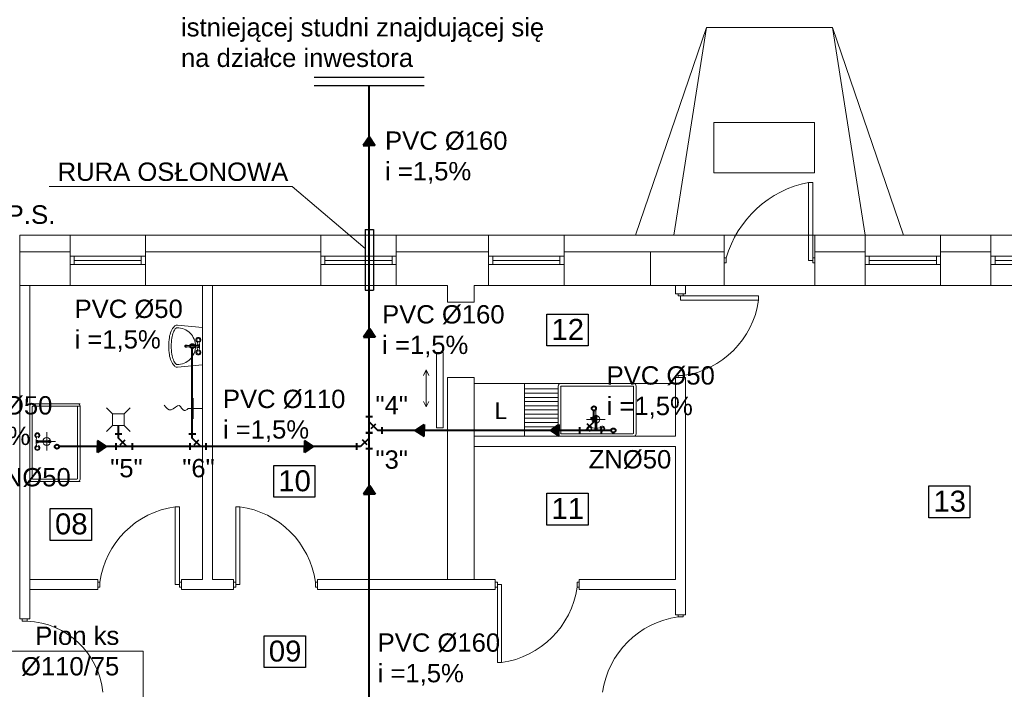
# Model space of a CAD drawing. Extents: x 280060 to 689961, y 120405 to 160329.
# Tile 53 of 85: x 658809 to 659983, y 158869 to 159669. Entities that reach past the tile are written whole.
import ezdxf

# ---------------------------------------------------------------- set-up
doc = ezdxf.new("R2010")
doc.units = 0
doc.header["$MEASUREMENT"] = 0
for name, color, linetype, lineweight in [('KAM-pro Biała Zarys', 7, 'CONTINUOUS', 9), ('KAM-pro Linia K.S Wewnętrznej', 36, 'CONTINUOUS', 40), ('KAM-pro Opis K.S. Wewnętrzny', 16, 'CONTINUOUS', 13), ('KAM-pro Opis Sanitarny', 7, 'CONTINUOUS', 18), ('KAM-pro Podkład Sanitarny', 253, 'CONTINUOUS', 25)]:
    doc.layers.add(name, color=color, linetype=linetype, lineweight=lineweight)
doc.styles.add('ARIAL', font='arial.ttf')
doc.styles.add('damian', font='arial.ttf')

msp = doc.modelspace()

# ---------------------------------------------------------------- hatches: boundary and pattern name
at = {"layer": 'KAM-pro Linia K.S Wewnętrznej', "ltscale": 0.1, "true_color": 0x804000}
for points in [[(659225.6, 159528.7), (659218.6, 159518.4), (659225.6, 159518.4), (659232.5, 159518.4)], [(659225.8, 159300.1), (659218.8, 159289.8), (659225.8, 159289.8), (659232.7, 159289.8)], [(659280.6, 159178.4), (659291, 159171.5), (659291, 159178.4), (659291, 159185.4)], [(659441.6, 159178.4), (659451.9, 159171.5), (659451.9, 159178.4), (659451.9, 159185.4)], [(658911.8, 159159.1), (658901.5, 159166), (658901.5, 159159.1), (658901.5, 159152.1)], [(659158.7, 159159.1), (659148.4, 159166), (659148.4, 159159.1), (659148.4, 159152.1)], [(659225.8, 159112.8), (659218.8, 159102.5), (659225.8, 159102.5), (659232.7, 159102.5)]]:
    msp.add_hatch(color=36, dxfattribs=at).paths.add_polyline_path(points)

# ---------------------------------------------------------------- linework, layer by layer
at = {"layer": 'KAM-pro Biała Zarys', "lineweight": 25}
for p, q in [((659291.1, 159599.6), (659160, 159599.6)), ((659291.1, 159589.6), (659160, 159589.6)), ((659220.6, 159418.3), (659220.6, 159346)), ((659220.6, 159418.3), (659230.6, 159418.3)), ((659230.6, 159418.3), (659230.6, 159346)), ((659220.6, 159346), (659230.6, 159346))]:
    msp.add_line(p, q, dxfattribs=at)
for points in [[(659437.4, 159317.2), (659486.5, 159317.2), (659486.5, 159279.2), (659437.4, 159279.2)], [(659111.7, 159136.6), (659160.8, 159136.6), (659160.8, 159098.6), (659111.7, 159098.6)], [(659892.8, 159112.3), (659941.9, 159112.3), (659941.9, 159074.3), (659892.8, 159074.3)], [(659437.4, 159103.4), (659486.5, 159103.4), (659486.5, 159065.4), (659437.4, 159065.4)], [(658845.4, 159085.2), (658894.6, 159085.2), (658894.6, 159047.1), (658845.4, 159047.1)], [(659100.3, 158933.4), (659149.5, 158933.4), (659149.5, 158895.4), (659100.3, 158895.4)]]:
    msp.add_lwpolyline(points, close=True, dxfattribs=at)
at = {"layer": 'KAM-pro Linia K.S Wewnętrznej', "color": 36, "ltscale": 0.1, "true_color": 0x804000}
for p, q in [((659225.6, 158731), (659225.6, 159589.6)), ((659225.6, 159528.7), (659218.6, 159518.4)), ((659225.6, 159528.7), (659232.5, 159518.4)), ((659218.6, 159518.4), (659225.6, 159518.4)), ((659232.5, 159518.4), (659225.6, 159518.4)), ((659225.8, 159300.1), (659218.8, 159289.8)), ((659225.8, 159300.1), (659232.7, 159289.8)), ((659218.8, 159289.8), (659225.8, 159289.8)), ((659232.7, 159289.8), (659225.8, 159289.8)), ((659014.7, 159169.2), (659014.7, 159276.5)), ((659493.5, 159188.5), (659493.5, 159202.2)), ((658926.6, 159169.2), (658926.6, 159184.3)), ((659280.6, 159178.4), (659291, 159185.4)), ((659291, 159185.4), (659291, 159178.4)), ((659441.6, 159178.4), (659451.9, 159185.4)), ((659451.9, 159185.4), (659451.9, 159178.4)), ((659514.3, 159178.4), (659235.7, 159178.4)), ((659280.6, 159178.4), (659291, 159171.5)), ((659291, 159171.5), (659291, 159178.4)), ((659441.6, 159178.4), (659451.9, 159171.5)), ((659451.9, 159171.5), (659451.9, 159178.4)), ((658901.5, 159166), (658901.5, 159159.1)), ((658911.8, 159159.1), (658901.5, 159166)), ((659148.4, 159166), (659148.4, 159159.1)), ((659158.7, 159159.1), (659148.4, 159166)), ((659215.4, 159159.1), (658855.7, 159159.1)), ((658901.5, 159152.1), (658901.5, 159159.1)), ((658911.8, 159159.1), (658901.5, 159152.1)), ((659148.4, 159152.1), (659148.4, 159159.1)), ((659158.7, 159159.1), (659148.4, 159152.1)), ((659225.8, 159112.8), (659218.8, 159102.5)), ((659225.8, 159112.8), (659232.7, 159102.5)), ((659218.8, 159102.5), (659225.8, 159102.5)), ((659232.7, 159102.5), (659225.8, 159102.5))]:
    msp.add_line(p, q, dxfattribs=at)
at = {"layer": 'KAM-pro Linia K.S Wewnętrznej', "color": 0, "ltscale": 0.1}
for p, q in [((659221.6, 159195.1), (659229.6, 159195.1)), ((659227.8, 159180.7), (659233.4, 159186.3)), ((659491.2, 159180.7), (659485.6, 159186.3)), ((659489.5, 159193.4), (659497.5, 159193.4)), ((658930.6, 159174), (658922.6, 159174)), ((659018.7, 159174), (659010.7, 159174)), ((659221.6, 159175.7), (659229.6, 159175.7)), ((659229.6, 159175.7), (659221.6, 159175.7)), ((659240.5, 159182.4), (659240.5, 159174.4)), ((659476.8, 159174.4), (659476.8, 159182.4)), ((659502.4, 159174.4), (659502.4, 159182.4)), ((658923.9, 159155.1), (658923.9, 159163.1)), ((658928.8, 159161.3), (658934.5, 159167)), ((658943.2, 159155.1), (658943.2, 159163.1)), ((659012, 159155.1), (659012, 159163.1)), ((659016.9, 159161.3), (659022.6, 159167)), ((659031.4, 159155.1), (659031.4, 159163.1)), ((659210.6, 159163.1), (659210.6, 159155.1)), ((659223.3, 159161.3), (659217.7, 159167)), ((659229.6, 159156.4), (659221.6, 159156.4))]:
    msp.add_line(p, q, dxfattribs=at)
at = {"layer": 'KAM-pro Linia K.S Wewnętrznej', "color": 36, "ltscale": 0.1, "true_color": 0x804000}
for points in [[(659225.6, 159188.5), (659235.7, 159178.4)], [(659483.4, 159178.4), (659493.5, 159188.5)], [(658936.7, 159159.1), (658926.6, 159169.2)], [(659024.8, 159159.1), (659014.7, 159169.2)], [(659225.6, 159169.2), (659215.4, 159159.1)]]:
    msp.add_lwpolyline(points, dxfattribs=at)
for centre in [(659014.7, 159279), (659493.5, 159204.7), (658853.2, 159159.1)]:
    msp.add_circle(centre, 2.5, dxfattribs=at)
at = {"layer": 'KAM-pro Linia K.S Wewnętrznej', "color": 0, "ltscale": 0.1}
msp.add_circle((659516.8, 159178.4), 2.5, dxfattribs=at)
at = {"layer": 'KAM-pro Opis K.S. Wewnętrzny', "color": 32}
for p, q in [((658844.1, 159469.7), (659133.6, 159469.7)), ((659133.6, 159469.7), (659220.6, 159395.6)), ((658955.9, 158914.8), (658794.8, 158914.8)), ((658955.9, 158758.4), (658955.9, 158914.8))]:
    msp.add_line(p, q, dxfattribs=at)
at = {"layer": 'KAM-pro Podkład Sanitarny', "lineweight": 20, "ltscale": 13}
for p, q in [((659627.9, 159659.4), (659543.1, 159411.4)), ((659588.9, 159411.4), (659627.9, 159659.4)), ((659627.9, 159659.4), (659777.9, 159659.4)), ((659816.9, 159411.4), (659777.9, 159659.4)), ((659777.9, 159659.4), (659862.7, 159411.4)), ((659636.5, 159545.9), (659756.5, 159545.9)), ((659636.5, 159485.9), (659636.5, 159545.9)), ((659756.5, 159545.9), (659756.5, 159485.9)), ((659756.5, 159485.9), (659636.5, 159485.9)), ((659754.4, 159474.4), (659749.4, 159474.4)), ((659749.4, 159474.4), (659749.4, 159381.4)), ((659754.4, 159384.4), (659754.4, 159474.4)), ((658868.9, 159411.4), (658808.9, 159411.4)), ((658808.9, 159411.4), (658868.9, 159411.4)), ((658808.9, 159411.4), (658808.9, 159351.4)), ((658868.9, 159411.4), (658868.9, 159351.4)), ((658868.9, 159411.4), (658958.9, 159411.4)), ((659167.9, 159411.4), (658958.9, 159411.4)), ((658958.9, 159411.4), (659167.9, 159411.4)), ((658958.9, 159411.4), (658958.9, 159351.4)), ((659167.9, 159411.4), (659167.9, 159351.4)), ((659167.9, 159411.4), (659257.9, 159411.4)), ((659367.9, 159411.4), (659257.9, 159411.4)), ((659257.9, 159411.4), (659367.9, 159411.4)), ((659257.9, 159411.4), (659257.9, 159351.4)), ((659367.9, 159411.4), (659367.9, 159351.4)), ((659367.9, 159411.4), (659457.9, 159411.4)), ((659648.9, 159411.4), (659457.9, 159411.4)), ((659457.9, 159411.4), (659648.9, 159411.4)), ((659457.9, 159411.4), (659457.9, 159351.4)), ((659648.9, 159411.4), (659756.9, 159411.4)), ((659648.9, 159411.4), (659648.9, 159351.4)), ((659816.9, 159411.4), (659756.9, 159411.4)), ((659756.9, 159411.4), (659816.9, 159411.4)), ((659756.9, 159411.4), (659756.9, 159351.4)), ((659816.9, 159411.4), (659816.9, 159351.4)), ((659816.9, 159411.4), (659906.9, 159411.4)), ((659966.9, 159411.4), (659906.9, 159411.4)), ((659906.9, 159411.4), (659966.9, 159411.4)), ((659906.9, 159411.4), (659906.9, 159351.4)), ((659966.9, 159411.4), (659966.9, 159351.4)), ((659966.9, 159411.4), (660056.9, 159411.4)), ((658868.9, 159391.4), (658808.9, 159391.4)), ((658808.9, 159391.4), (658868.9, 159391.4)), ((658868.9, 159386.4), (658958.9, 159386.4)), ((658873.9, 159376.4), (658873.9, 159386.4)), ((658953.9, 159376.4), (658953.9, 159386.4)), ((659167.9, 159391.4), (658958.9, 159391.4)), ((658958.9, 159391.4), (659167.9, 159391.4)), ((659167.9, 159386.4), (659257.9, 159386.4)), ((659172.9, 159376.4), (659172.9, 159386.4)), ((659252.9, 159376.4), (659252.9, 159386.4)), ((659367.9, 159391.4), (659257.9, 159391.4)), ((659257.9, 159391.4), (659367.9, 159391.4)), ((659367.9, 159386.4), (659457.9, 159386.4)), ((659372.9, 159376.4), (659372.9, 159386.4)), ((659452.9, 159376.4), (659452.9, 159386.4)), ((659648.9, 159391.4), (659457.9, 159391.4)), ((659457.9, 159391.4), (659648.9, 159391.4)), ((659560.9, 159351.4), (659560.9, 159391.4)), ((659648.9, 159391.4), (659648.9, 159391.4)), ((659648.9, 159391.4), (659648.9, 159391.4)), ((659651.4, 159384.4), (659648.9, 159384.4)), ((659651.4, 159381.4), (659651.4, 159384.4)), ((659754.4, 159381.4), (659754.4, 159384.4)), ((659754.4, 159384.4), (659756.9, 159384.4)), ((659816.9, 159391.4), (659756.9, 159391.4)), ((659756.9, 159391.4), (659816.9, 159391.4)), ((659756.9, 159384.4), (659756.9, 159378.4)), ((659816.9, 159386.4), (659906.9, 159386.4)), ((659821.9, 159376.4), (659821.9, 159386.4)), ((659901.9, 159376.4), (659901.9, 159386.4)), ((659966.9, 159391.4), (659906.9, 159391.4)), ((659906.9, 159391.4), (659966.9, 159391.4)), ((659966.9, 159386.4), (660056.9, 159386.4)), ((659971.9, 159376.4), (659971.9, 159386.4)), ((658868.9, 159376.4), (658958.9, 159376.4)), ((658868.9, 159376.4), (658873.9, 159376.4)), ((658873.9, 159381.4), (658953.9, 159381.4)), ((659167.9, 159376.4), (659257.9, 159376.4)), ((659167.9, 159376.4), (659172.9, 159376.4)), ((659172.9, 159381.4), (659252.9, 159381.4)), ((659367.9, 159376.4), (659457.9, 159376.4)), ((659367.9, 159376.4), (659372.9, 159376.4)), ((659372.9, 159381.4), (659452.9, 159381.4)), ((659651.4, 159378.4), (659648.9, 159378.4)), ((659651.4, 159381.4), (659651.4, 159378.4)), ((659754.4, 159381.4), (659749.4, 159381.4)), ((659754.4, 159381.4), (659754.4, 159378.4)), ((659754.4, 159378.4), (659756.9, 159378.4)), ((659816.9, 159376.4), (659906.9, 159376.4)), ((659816.9, 159376.4), (659821.9, 159376.4)), ((659821.9, 159381.4), (659901.9, 159381.4)), ((659966.9, 159376.4), (660056.9, 159376.4)), ((659966.9, 159376.4), (659971.9, 159376.4)), ((659971.9, 159381.4), (660051.9, 159381.4)), ((658868.9, 159351.4), (658808.9, 159351.4)), ((658808.9, 159351.4), (658868.9, 159351.4)), ((658808.9, 159351.4), (658808.9, 158953.4)), ((658820.9, 159351.4), (658820.9, 158953.4)), ((658820.9, 159351.4), (658868.9, 159351.4)), ((658868.9, 159351.4), (658958.9, 159351.4)), ((659167.9, 159351.4), (658958.9, 159351.4)), ((658958.9, 159351.4), (659167.9, 159351.4)), ((659026.9, 159351.4), (659026.9, 159000.4)), ((659038.9, 159351.4), (659038.9, 159000.4)), ((659167.9, 159351.4), (659257.9, 159351.4)), ((659318.9, 159351.4), (659257.9, 159351.4)), ((659257.9, 159351.4), (659318.9, 159351.4)), ((659318.9, 159351.4), (659318.9, 159331.4)), ((659367.9, 159351.4), (659350.9, 159351.4)), ((659350.9, 159351.4), (659350.9, 159331.4)), ((659350.9, 159351.4), (659367.9, 159351.4)), ((659350.9, 159351.4), (659350.9, 159331.4)), ((659367.9, 159351.4), (659457.9, 159351.4)), ((659648.9, 159351.4), (659457.9, 159351.4)), ((659457.9, 159351.4), (659648.9, 159351.4)), ((659590.9, 159351.4), (659590.9, 159341.4)), ((659590.9, 159351.4), (659590.9, 159341.4)), ((659602.9, 159351.4), (659602.9, 159341.4)), ((659648.9, 159351.4), (659648.9, 159351.4)), ((659648.9, 159351.4), (659648.9, 159351.4)), ((659648.9, 159351.4), (659756.9, 159351.4)), ((659816.9, 159351.4), (659756.9, 159351.4)), ((659756.9, 159351.4), (659816.9, 159351.4)), ((659816.9, 159351.4), (659906.9, 159351.4)), ((659966.9, 159351.4), (659906.9, 159351.4)), ((659906.9, 159351.4), (659966.9, 159351.4)), ((659966.9, 159351.4), (660056.9, 159351.4)), ((659590.9, 159341.4), (659602.9, 159341.4)), ((659593.9, 159338.9), (659593.9, 159341.4)), ((659599.9, 159341.4), (659593.9, 159341.4)), ((659596.9, 159338.9), (659593.9, 159338.9)), ((659596.9, 159338.9), (659596.9, 159333.9)), ((659596.9, 159338.9), (659599.9, 159338.9)), ((659599.9, 159338.9), (659599.9, 159341.4)), ((659599.9, 159338.9), (659689.9, 159338.9)), ((659689.9, 159338.9), (659689.9, 159333.9)), ((659350.9, 159331.4), (659318.9, 159331.4)), ((659689.9, 159333.9), (659596.9, 159333.9)), ((659007.7, 159277.8), (659006.8, 159277.8)), ((659020.6, 159279.9), (659021, 159284.7)), ((659021, 159273.3), (659020.6, 159278.2)), ((659022.7, 159284.7), (659023.1, 159279.9)), ((659022.7, 159273.3), (659023.1, 159278.2)), ((659313.9, 159271.4), (659305.9, 159271.4)), ((659305.9, 159271.4), (659305.9, 159181.4)), ((659313.9, 159241.4), (659313.9, 159271.4)), ((659293.6, 159250.8), (659290.5, 159244.1)), ((659293.6, 159206.4), (659293.6, 159250.8)), ((659293.6, 159250.8), (659296.7, 159244.1)), ((659313.9, 159181.4), (659313.9, 159241.4)), ((659318.9, 159241.4), (659318.9, 159154.4)), ((659350.9, 159241.4), (659318.9, 159241.4)), ((659350.9, 159241.4), (659350.9, 159154.4)), ((659590.9, 159241.4), (659590.9, 159171.4)), ((659590.9, 159241.4), (659602.9, 159241.4)), ((659596.9, 159243.9), (659593.9, 159243.9)), ((659593.9, 159243.9), (659593.9, 159241.4)), ((659596.9, 159243.9), (659599.9, 159243.9)), ((659599.9, 159243.9), (659599.9, 159241.4)), ((659602.9, 159241.4), (659602.9, 158958.4)), ((659350.5, 159234.4), (659590.5, 159234.4)), ((659350.9, 159171.4), (659350.9, 159231.4)), ((659453.9, 159234.4), (659398, 159234.4)), ((659453.9, 159234.4), (659410.9, 159234.4)), ((659410.9, 159234.4), (659410.9, 159171.4)), ((659410.9, 159231.4), (659410.9, 159171.4)), ((659450.9, 159174.4), (659450.9, 159231.4)), ((659453.9, 159234.4), (659540.9, 159234.4)), ((659453.9, 159234.4), (659495.9, 159234.4)), ((659453.9, 159177.4), (659453.9, 159230.6)), ((659454.6, 159231.4), (659495.9, 159231.4)), ((659495.9, 159234.4), (659537.9, 159234.4)), ((659495.9, 159231.4), (659540.1, 159231.4)), ((659540.9, 159234.4), (659566.3, 159234.4)), ((659540.9, 159175.1), (659540.9, 159230.6)), ((659543.9, 159174.4), (659543.9, 159231.4)), ((659450.9, 159227.9), (659410.9, 159227.9)), ((659450.9, 159222.9), (659410.9, 159222.9)), ((659450.9, 159217.9), (659410.9, 159217.9)), ((659453.9, 159228.4), (659453.9, 159175.1)), ((658823.9, 159210.3), (658880.9, 159210.3)), ((658823.9, 159206.5), (658823.9, 159165.3)), ((658877.9, 159207.3), (658824.6, 159207.3)), ((658826.9, 159207.3), (658880.1, 159207.3)), ((658877.9, 159206.5), (658877.9, 159165.3)), ((658880.9, 159207.3), (658880.9, 159165.3)), ((659015.9, 159192.1), (659015.9, 159216.9)), ((659293.6, 159206.4), (659290.5, 159213.1)), ((659293.6, 159206.4), (659296.7, 159213.1)), ((659450.9, 159212.9), (659410.9, 159212.9)), ((659450.9, 159207.9), (659410.9, 159207.9)), ((658912.4, 159205.3), (658919.4, 159198.3)), ((658933.4, 159198.3), (658919.4, 159198.3)), ((658919.4, 159198.3), (658919.4, 159184.3)), ((658940.4, 159205.3), (658933.4, 159198.3)), ((658933.4, 159191.3), (658933.4, 159198.3)), ((658933.4, 159184.3), (658933.4, 159198.3)), ((659026.9, 159204.5), (659009.6, 159204.5)), ((659450.9, 159202.9), (659410.9, 159202.9)), ((659450.9, 159197.9), (659410.9, 159197.9)), ((659494.8, 159194.6), (659494.8, 159195.5)), ((659495.9, 159180.4), (659495.9, 159202.2)), ((658912.4, 159177.3), (658919.4, 159184.3)), ((658919.4, 159184.3), (658933.4, 159184.3)), ((658940.4, 159177.3), (658933.4, 159184.3)), ((659450.9, 159192.9), (659410.9, 159192.9)), ((659450.9, 159187.9), (659410.9, 159187.9)), ((659450.9, 159182.9), (659410.9, 159182.9)), ((659506.8, 159191.6), (659484.7, 159191.6)), ((658841.1, 159154.4), (658841.1, 159176.5)), ((659305.9, 159181.4), (659313.9, 159181.4)), ((659350.9, 159171.4), (659590.9, 159171.4)), ((659450.9, 159177.9), (659410.9, 159177.9)), ((659454.6, 159174.4), (659495.9, 159174.4)), ((659490.3, 159181.2), (659495.2, 159181.6)), ((659490.3, 159179.5), (659495.2, 159179.1)), ((659495.9, 159174.4), (659540.1, 159174.4)), ((659495.9, 159174.4), (659540.1, 159174.4)), ((659496.9, 159181.6), (659501.7, 159181.2)), ((659496.9, 159179.1), (659501.7, 159179.5)), ((658823.9, 159165.3), (658823.9, 159121)), ((658823.9, 159165.3), (658823.9, 159121)), ((658829, 159170.8), (658828.6, 159166)), ((658828.6, 159164.3), (658829, 159159.4)), ((658829.9, 159165.3), (658851.7, 159165.3)), ((658844.1, 159166.4), (658845, 159166.4)), ((658877.9, 159165.3), (658877.9, 159121)), ((658880.9, 159165.3), (658880.9, 159120.3)), ((659350.9, 159159.4), (659590.9, 159159.4)), ((659590.9, 159159.4), (659590.9, 159000.4)), ((659318.9, 159084.4), (659318.9, 159154.4)), ((659350.9, 159155.4), (659350.9, 159154.4)), ((659350.9, 159155.4), (659350.9, 159154.4)), ((659350.9, 159084.4), (659350.9, 159154.4)), ((658880.9, 159117.4), (658820.9, 159117.4)), ((658824.6, 159120.3), (658877.1, 159120.3)), ((658999.4, 159087.4), (658994.4, 159087.4)), ((658994.4, 159087.4), (658994.4, 158994.4)), ((658999.4, 158997.4), (658999.4, 159087.4)), ((659066.4, 158997.4), (659066.4, 159087.4)), ((659066.4, 159087.4), (659071.4, 159087.4)), ((659071.4, 159087.4), (659071.4, 158994.4)), ((659318.9, 159084.4), (659318.9, 159083.4)), ((659318.9, 159083.4), (659318.9, 159084.4)), ((659318.9, 159083.4), (659318.9, 159000.4)), ((659350.9, 159084.4), (659350.9, 159000.4)), ((659350.9, 159084.4), (659350.9, 159083.4)), ((658820.9, 159000.4), (658901.9, 159000.4)), ((658880.9, 159000.4), (658820.9, 159000.4)), ((658901.9, 159000.4), (658901.9, 158988.4)), ((658904.4, 158997.4), (658901.9, 158997.4)), ((658904.4, 158994.4), (658904.4, 158997.4)), ((658999.4, 158994.4), (658999.4, 158997.4)), ((658999.4, 158997.4), (659001.9, 158997.4)), ((659001.9, 159000.4), (659026.9, 159000.4)), ((659026.9, 159000.4), (659001.9, 159000.4)), ((659001.9, 159000.4), (659001.9, 158988.4)), ((659001.9, 158997.4), (659001.9, 158991.4)), ((659038.9, 159000.4), (659063.9, 159000.4)), ((659038.9, 159000.4), (659063.9, 159000.4)), ((659063.9, 159000.4), (659063.9, 158988.4)), ((659066.4, 158997.4), (659063.9, 158997.4)), ((659063.9, 158997.4), (659063.9, 158991.4)), ((659066.4, 158994.4), (659066.4, 158997.4)), ((659161.4, 158994.4), (659161.4, 158997.4)), ((659161.4, 158997.4), (659163.9, 158997.4)), ((659163.9, 159000.4), (659375.9, 159000.4)), ((659163.9, 159000.4), (659163.9, 158988.4)), ((659350.9, 159000.4), (659375.9, 159000.4)), ((659375.9, 159000.4), (659375.9, 158988.4)), ((659378.4, 158997.4), (659375.9, 158997.4)), ((659375.9, 158991.4), (659375.9, 158997.4)), ((659378.4, 158994.4), (659378.4, 158997.4)), ((659473.4, 158994.4), (659473.4, 158997.4)), ((659473.4, 158997.4), (659475.9, 158997.4)), ((659475.9, 159000.4), (659590.9, 159000.4)), ((659475.9, 159000.4), (659475.9, 158988.4)), ((658820.9, 158988.4), (658901.9, 158988.4)), ((658904.4, 158991.4), (658901.9, 158991.4)), ((658904.4, 158994.4), (658904.4, 158991.4)), ((658999.4, 158994.4), (658994.4, 158994.4)), ((658999.4, 158994.4), (658999.4, 158991.4)), ((658999.4, 158991.4), (659001.9, 158991.4)), ((659001.9, 158988.4), (659063.9, 158988.4)), ((659066.4, 158991.4), (659063.9, 158991.4)), ((659066.4, 158994.4), (659071.4, 158994.4)), ((659066.4, 158994.4), (659066.4, 158991.4)), ((659161.4, 158994.4), (659161.4, 158991.4)), ((659161.4, 158991.4), (659163.9, 158991.4)), ((659298.9, 158988.4), (659163.9, 158988.4)), ((659163.9, 158988.4), (659375.9, 158988.4)), ((659218.9, 158988.4), (659166.9, 158988.4)), ((659318.9, 158988.4), (659298.9, 158988.4)), ((659378.4, 158991.4), (659375.9, 158991.4)), ((659378.4, 158994.4), (659383.4, 158994.4)), ((659378.4, 158994.4), (659378.4, 158991.4)), ((659378.4, 158991.4), (659378.4, 158901.4)), ((659383.4, 158901.4), (659383.4, 158994.4)), ((659473.4, 158994.4), (659473.4, 158991.4)), ((659473.4, 158991.4), (659475.9, 158991.4)), ((659475.9, 158988.4), (659590.9, 158988.4)), ((659590.9, 158988.4), (659590.9, 158958.4)), ((658820.9, 158953.4), (658808.9, 158953.4)), ((658811.9, 158950.9), (658811.9, 158953.4)), ((658814.9, 158950.9), (658811.9, 158950.9)), ((658814.9, 158950.9), (658817.9, 158950.9)), ((658817.9, 158950.9), (658817.9, 158953.4)), ((659602.9, 158958.4), (659590.9, 158958.4)), ((659593.9, 158955.9), (659593.9, 158958.4)), ((659596.9, 158955.9), (659593.9, 158955.9)), ((659596.9, 158955.9), (659599.9, 158955.9)), ((659599.9, 158955.9), (659599.9, 158958.4)), ((659383.4, 158901.4), (659378.4, 158901.4))]:
    msp.add_line(p, q, dxfattribs=at)
for points in [[(658996.9, 159304), (659026.9, 159301.3), (659026.9, 159256.8), (658996.9, 159254.1, -0.022809), (658996.5, 159254, -0.203453), (658993.3, 159255.4, -0.097163), (658989.4, 159261.4, -0.054131), (658987.3, 159268.8, -0.041072), (658986.5, 159279, -0.041072), (658987.3, 159289.2, -0.054131), (658989.4, 159296.7, -0.097163), (658993.3, 159302.7, -0.203453), (658996.5, 159304, -0.203453)], [(658996.6, 159257, -0.022809), (658996.5, 159257, -0.203453), (658995.4, 159257.5, -0.097163), (658992.2, 159262.5, -0.054131), (658990.3, 159269.3, -0.041072), (658989.5, 159279, -0.041072), (658990.3, 159288.7, -0.054131), (658992.2, 159295.6, -0.097163), (658995.4, 159300.6, -0.203453), (658996.5, 159301, -0.098491), (659004.9, 159299.4, -0.098491), (659012.1, 159294.6, -0.098491), (659016.8, 159287.5, -0.098491), (659018.5, 159279, -0.098491), (659016.8, 159270.6, -0.098491), (659012.1, 159263.5, -0.098491), (659004.9, 159258.7, -0.098491), (658996.5, 159257)], [(659007.7, 159280.3), (659006.8, 159280.3, 0.104546), (659006.3, 159280.2, 0.100796), (659006, 159279.9, 0.095911), (659005.7, 159279.5, 0.09272), (659005.6, 159279, 0.09272), (659005.7, 159278.6, 0.095911), (659006, 159278.2, 0.100796), (659006.3, 159277.9)], [(659006.5, 159279, 0.09272), (659006.6, 159278.6, 0.095911), (659006.8, 159278.2, 0.100796), (659007.2, 159277.9)], [(659007.2, 159280.2, 0.100796), (659006.8, 159279.9, 0.095911), (659006.6, 159279.5)], [(659008.5, 159279.9, 0.009141), (659008.5, 159279.9, 0.100796), (659008.1, 159280.2, 0.104546), (659007.7, 159280.3, 0.104546), (659007.2, 159280.2)], [(659007.2, 159277.9, 0.104546), (659007.7, 159277.8, 0.104546), (659008.1, 159277.9, 0.100796), (659008.5, 159278.2)], [(659007.4, 159278.2, 0.104546), (659007.7, 159278.2), (659021.9, 159278.2, 1), (659021.9, 159279.9), (659007.7, 159279.9, 0.104546), (659007.4, 159279.8)], [(659494.9, 159195, 0.104546), (659494.8, 159194.6, 0.104546), (659494.9, 159194.1, 0.100796), (659495.1, 159193.7)], [(659497.3, 159194.6), (659497.3, 159195.5, 0.104546), (659497.2, 159195.9, 0.100796), (659496.9, 159196.3, 0.095911), (659496.5, 159196.5, 0.09272), (659496, 159196.6, 0.09272), (659495.5, 159196.5, 0.095911), (659495.1, 159196.3, 0.100796), (659494.9, 159195.9)], [(659496, 159195.7, 0.09272), (659495.5, 159195.7, 0.095911), (659495.1, 159195.4, 0.100796), (659494.9, 159195)], [(659495.2, 159194.9, 0.104546), (659495.2, 159194.6), (659495.2, 159180.4, 1), (659496.9, 159180.4), (659496.9, 159194.6, 0.104546), (659496.8, 159194.9)], [(659497.2, 159195, 0.100796), (659496.9, 159195.4, 0.095911), (659496.5, 159195.7)], [(659496.9, 159193.7, 0.009141), (659496.9, 159193.7, 0.100796), (659497.2, 159194.1, 0.104546), (659497.3, 159194.6, 0.104546), (659497.2, 159195)], [(658844.4, 159165.9, 0.104546), (658844.1, 159166), (658829.9, 159166, 1), (658829.9, 159164.3), (658844.1, 159164.3, 0.104546), (658844.4, 159164.3)], [(658844.5, 159166.3, 0.104546), (658844.1, 159166.4, 0.104546), (658843.6, 159166.3, 0.100796), (658843.2, 159166)], [(658843.2, 159164.3, 0.009141), (658843.2, 159164.2, 0.100796), (658843.6, 159164, 0.104546), (658844.1, 159163.9, 0.104546), (658844.5, 159164)], [(658844.1, 159163.9), (658845, 159163.9, 0.104546), (658845.4, 159164, 0.100796), (658845.8, 159164.2, 0.095911), (658846, 159164.6, 0.09272), (658846.1, 159165.1, 0.09272), (658846, 159165.6, 0.095911), (658845.8, 159166, 0.100796), (658845.4, 159166.3)], [(658845.2, 159165.1, 0.09272), (658845.2, 159165.6, 0.095911), (658844.9, 159166, 0.100796), (658844.5, 159166.3)], [(658844.5, 159164, 0.100796), (658844.9, 159164.2, 0.095911), (658845.2, 159164.6)]]:
    msp.add_lwpolyline(points, format="xyb", dxfattribs=at)
for centre, radius in [((659021.9, 159286.5), 2), ((659021.9, 159271.5), 2), ((659495.9, 159191.6), 4.65), ((658829.9, 159172.6), 2), ((659488.5, 159180.4), 2), ((659503.5, 159180.4), 2), ((658829.9, 159157.6), 2), ((658841.1, 159165.3), 4.65)]:
    msp.add_circle(centre, radius, dxfattribs=at)
for centre, radius, start, end in [((659774.2, 159349), 127.8, 101.1885, 163.9382), ((659585.3, 159348.5), 105.6, 277.942, 352.058), ((659021.9, 159286.5), 3, 288.4795, 251.5205), ((659006.8, 159278.9), 1.1, 246.1265, 270), ((659007.8, 159279), 1.33, 158.8106, 180), ((659007.8, 159279), 0.934, 158.8106, 180), ((659007.8, 159279), 0.934, 180, 201.1894), ((659007.8, 159279.1), 0.848, 136.8965, 158.8106), ((659007.8, 159279), 0.848, 201.1894, 223.1035), ((659007.7, 159279.1), 0.778, 113.8735, 136.8965), ((659007.7, 159279), 0.778, 223.1035, 246.1265), ((659007.6, 159279), 1.25, 316.8965, 318.9915), ((659013, 159279), 2, 25.1507, 154.8493), ((659013, 159279), 2, 205.1507, 334.8493), ((659021.9, 159279), 1.5, 214.5181, 145.4819), ((659021.9, 159271.5), 3, 108.4795, 71.5205), ((659495.9, 159195.5), 1.1, 156.1266, 180), ((659495.9, 159194.5), 0.778, 133.1035, 156.1266), ((659496, 159194.5), 0.848, 111.1894, 133.1035), ((659496, 159194.4), 0.934, 90, 111.1894), ((659496, 159194.4), 1.33, 68.8106, 90), ((659496, 159194.4), 0.934, 68.8106, 90), ((659496.1, 159194.5), 0.848, 46.8965, 68.8106), ((659496.1, 159194.5), 0.778, 23.8734, 46.8965), ((659488.5, 159180.4), 3, 18.4795, 341.5205), ((659496, 159194.7), 1.25, 226.8965, 228.9915), ((659503.5, 159180.4), 3, 198.4795, 161.5205), ((658829.9, 159172.6), 3, 288.4795, 251.5205), ((659496, 159180.4), 1.5, 124.5181, 55.4819), ((658829.9, 159157.6), 3, 108.4795, 71.5205), ((658829.9, 159165.1), 1.5, 34.5181, 325.4819), ((658844.2, 159165.2), 1.25, 136.8965, 138.9915), ((658844, 159165.2), 0.778, 43.1035, 66.1265), ((658844, 159165.1), 0.778, 293.8735, 316.8965), ((658844, 159165.2), 0.848, 21.1894, 43.1035), ((658844, 159165.1), 0.848, 316.8965, 338.8106), ((658843.9, 159165.1), 0.934, 0, 21.1894), ((658843.9, 159165.1), 0.934, 338.8106, 0), ((658845, 159165.3), 1.1, 66.1265, 90), ((658843.9, 159165.1), 1.33, 338.8106, 0), ((659009, 158982.8), 105.6, 97.942, 172.058), ((659056.8, 158982.8), 105.6, 7.942, 82.058), ((659368.8, 159006), 105.6, 277.942, 352.058), ((658813.9, 158856.5), 94.5, 5.7043, 87.5689), ((659608.5, 158851.3), 105.6, 97.942, 172.058)]:
    msp.add_arc(centre, radius, start, end, dxfattribs=at)
at = {"layer": 'KAM-pro Podkład Sanitarny', "lineweight": 20, "ltscale": 13, "extrusion": (0, 0, -1)}
for centre, radius, start, end in [((-659453.9, 159231.4), 3, 0, 90), ((-659454.6, 159230.6), 0.75, 0, 90), ((-659540.1, 159230.6), 0.75, 90, 180), ((-659540.9, 159231.4), 3, 90, 180), ((-658823.9, 159207.3), 3, 0, 90), ((-658824.6, 159206.5), 0.75, 0, 90), ((-658877.1, 159206.5), 0.75, 90, 180), ((-658877.9, 159207.3), 3, 90, 180), ((-659453.9, 159174.4), 3, 270, 0), ((-659454.6, 159175.1), 0.75, 270, 0), ((-659540.1, 159175.1), 0.75, 180, 270), ((-659540.9, 159174.4), 3, 180, 270), ((-658823.9, 159120.3), 3, 270, 0), ((-658824.6, 159121), 0.75, 270, 0), ((-658877.1, 159121), 0.75, 180, 270), ((-658877.9, 159120.3), 3, 180, 270)]:
    msp.add_arc(centre, radius, start, end, dxfattribs=at)
at = {"layer": 'KAM-pro Podkład Sanitarny', "lineweight": 20, "ltscale": 13}
msp.add_spline([(659009.6, 159204.5), (659004.9, 159202.2), (658999.2, 159208.2), (658989.4, 159202.8), (658981.1, 159208.5)], degree=3, dxfattribs=at)

# ---------------------------------------------------------------- texts
at = {"layer": 'KAM-pro Biała Zarys', "lineweight": 25, "char_height": 25, "width": 31.17, "attachment_point": 1, "style": 'ARIAL'}
for s, insert in [('12', (659442.9, 159311.5)), ('10', (659117.2, 159130.8)), ('13', (659898.3, 159106.5)), ('11', (659442.9, 159097.7)), ('08', (658851, 159079.4)), ('09', (659105.9, 158927.6))]:
    msp.add_mtext(s, dxfattribs=dict(at, insert=insert))
at = {"layer": 'KAM-pro Opis K.S. Wewnętrzny', "color": 32, "char_height": 21.87, "style": 'ARIAL'}
for s, insert, width, attachment_point in [('Projektowane przyłącze K.S. do istniejącej studni znajdującej się na działce inwestora', (659001.2, 159659.4), 442.837, 4), ('PVC %%C160\\Pi =1,5%', (659244.5, 159504), 145.755, 4), ('RURA OSŁONOWA', (659129.1, 159487), 278.06, 6), ('PVC %%C50\\Pi =1,5%', (658874.3, 159303.3), 145.755, 4), ('PVC %%C160\\Pi =1,5%', (659241, 159296.7), 145.755, 4), ('PVC %%C50\\Pi =1,5%', (659508.7, 159223.8), 145.755, 4), ('PVC %%C50\\Pi =1,5%', (658718.8, 159188.1), 145.755, 4), ('PVC %%C110\\Pi =1,5%', (659051.2, 159195.8), 145.755, 4), ('{\\C3;"4"}', (659233.1, 159208.6), 27.885, 4), ('{\\C3;"3"}', (659233.1, 159143.5), 27.885, 4), ('ZN%%C50', (659487.3, 159143.6), 95.217, 4), ('ZN%%C50', (658771.3, 159122.2), 95.217, 4), ('{\\C3;"5"}', (658916.8, 159133.3), 27.885, 4), ('{\\C3;"6"}', (659002.7, 159133.3), 27.885, 4), ('Pion ks\\PØ110/75', (658927.6, 158914.8), 120.547, 6), ('PVC %%C160\\Pi =1,5%', (659235.7, 158905), 145.755, 4)]:
    msp.add_mtext(s, dxfattribs=dict(at, insert=insert, width=width, attachment_point=attachment_point))
at = {"layer": 'KAM-pro Opis Sanitarny', "lineweight": 25, "insert": (658497.3, 159447.1), "char_height": 22.159, "width": 426.226, "attachment_point": 1, "rotation": 360, "style": 'damian'}
msp.add_mtext('GMINNY OŚRODEK P.S.', dxfattribs=at)
at = {"layer": 'KAM-pro Podkład Sanitarny', "lineweight": 20, "ltscale": 13, "insert": (659375.1, 159191.9), "char_height": 20, "attachment_point": 7}
msp.add_mtext_dynamic_manual_height_columns('L', width=37.212, gutter_width=12.5, heights=[0], dxfattribs=at)

doc.saveas('drawing.dxf')
